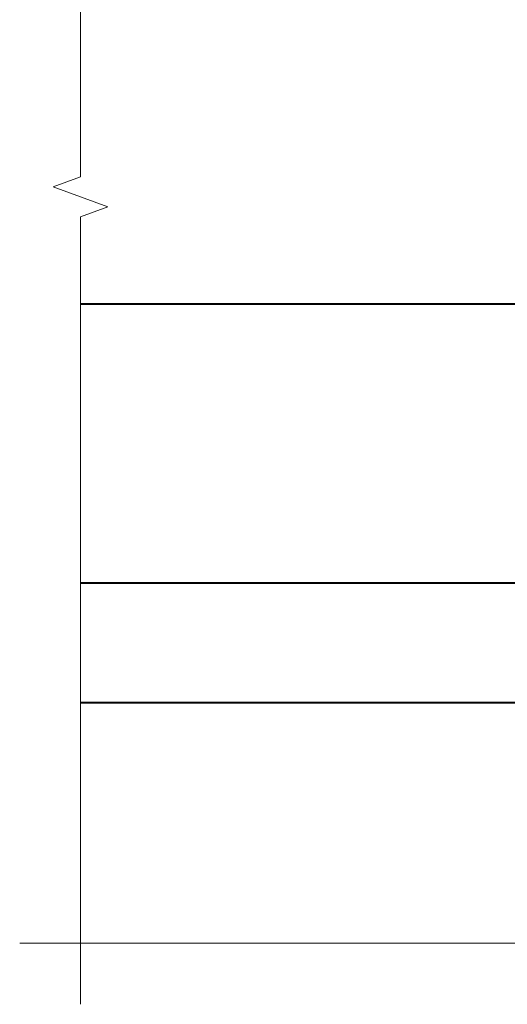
# Model space of a CAD drawing. Header units: metres. Extents: x -138 to 797, y -50 to 519.
# Tile 251 of 256: x 68 to 86, y 422 to 459. Entities that reach past the tile are written whole.
import ezdxf

# ---------------------------------------------------------------- set-up
doc = ezdxf.new("R2010")
doc.units = ezdxf.units.M
doc.header["$MEASUREMENT"] = 0
doc.layers.add('B_ANNO_BREAK', color=7, linetype='Continuous', lineweight=18)
doc.layers.add('B_DETAIL_OBJ', color=7, linetype='Continuous', lineweight=40)

# ---------------------------------------------------------------- blocks, each defined once
blk = doc.blocks.new('*U1773')
at = {"layer": 'B_ANNO_BREAK', "flags": 128}
for points in [[(182.961, 154.9421), (182.961, 184.5834), (183.992, 184.9586), (181.9301, 185.7091), (182.961, 186.0843), (182.961, 231.6535)], [(261.1017, 157.2406), (244.8988, 157.2406), (244.5236, 158.2716), (243.7731, 156.2097), (243.3979, 157.2406), (206.1167, 157.2406), (205.7415, 158.2716), (204.991, 156.2097), (204.6158, 157.2406), (180.6729, 157.2406)]]:
    blk.add_lwpolyline(points, dxfattribs=at)
at = {"layer": 'B_DETAIL_OBJ'}
for p, q in [((182.961, 181.3023), (227.188, 181.3023)), ((182.961, 170.8023), (242.7359, 170.8023)), ((182.961, 166.3023), (225.8169, 166.3023))]:
    blk.add_line(p, q, dxfattribs=at)

msp = doc.modelspace()

# ---------------------------------------------------------------- block references
msp.add_blockref('*U1773', (-112.829, 266.839))

doc.saveas('drawing.dxf')
